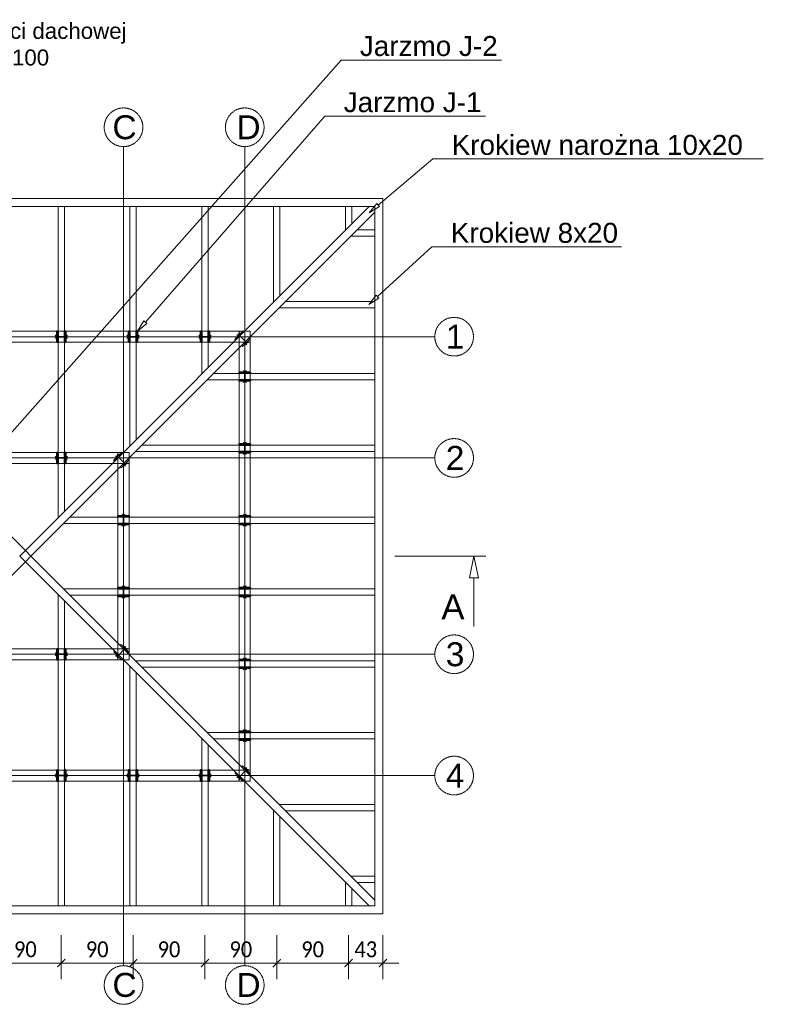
# Model space of a CAD drawing. Header units: millimetres. Extents: x -21657 to 4189, y 5902 to 25619.
# Tile 5 of 5: x -5304 to 4189, y 13282 to 25619. Entities that reach past the tile are written whole.
import ezdxf
from ezdxf import colors
from ezdxf.entities.mleader import LeaderData, LeaderLine
from ezdxf.math import Vec2, Vec3

# ---------------------------------------------------------------- set-up
doc = ezdxf.new("R2010")
doc.units = ezdxf.units.MM
doc.linetypes.add('ACAD_ISO04W100', pattern=[30, 24, -3, 0, -3])
for name, color, linetype, lineweight in [('BP_GR_0.20', 30, 'Continuous', 20), ('BP_GR_0.35', 10, 'Continuous', 35), ('BP_OPIS_0.09', 8, 'Continuous', 9), ('BP_OPIS_0.13', 9, 'Continuous', 13), ('BP_OSIE_0.18', 50, 'ACAD_ISO04W100', 18)]:
    doc.layers.add(name, color=color, linetype=linetype, lineweight=lineweight)
doc.styles.add('CALIBRI', font='calibrili.ttf', dxfattribs={"width": 0.9})
doc.styles.get("Standard").update_dxf_attribs({"font": 'arial.ttf'})
doc.dimstyles.new('SCALA100_B', dxfattribs={"dimscale": 100, "dimtxt": 2, "dimasz": 1, "dimexe": 2, "dimexo": 2.5, "dimgap": 0.7, "dimtad": 1, "dimdec": 0, "dimlfac": 0.1, "dimdsep": 46, "dimtxsty": 'CALIBRI', "dimblk": 'ARCHTICK', "dimcen": 1, "dimdle": 2, "dimclrd": 3, "dimclre": 3, "dimclrt": 4, "dimadec": 0, "dimazin": 0, "dimtfac": 0.714286, "dimtdec": 0, "dimtmove": 0, "dimatfit": 3, "dimfxl": 3.5, "dimfxlon": 1, "dimtfill": 1, "dimtolj": 1, "dimlwd": 5, "dimlwe": 5, "dimarcsym": 2})

# ---------------------------------------------------------------- blocks, each defined once
blk = doc.blocks.new('3425rwefsdcxv')
at = {"layer": 'BP_OPIS_0.13', "transparency": 33554610}
for p, q in [((-8053, 21717), (-2414, 21717)), ((-8053, 16077), (-8053, 21717)), ((-7913, 16077), (-7913, 21717)), ((-2553, 16077), (-2553, 21717)), ((-2414, 16077), (-2414, 21717)), ((-8053, 21577), (-2414, 21577)), ((-6533, 20197), (-3933, 20197)), ((-6533, 17597), (-6533, 20197)), ((-6393, 17597), (-6393, 20197)), ((-4073, 17597), (-4073, 20197)), ((-3933, 17597), (-3933, 20197)), ((-6533, 20057), (-3933, 20057)), ((-6533, 17737), (-3933, 17737)), ((-6533, 17597), (-3933, 17597)), ((-8053, 16217), (-2414, 16217)), ((-8053, 16077), (-2414, 16077))]:
    blk.add_line(p, q, dxfattribs=at)
blk = doc.blocks.new('234erwqdasc')
at = {"layer": 'BP_GR_0.35'}
for p, q in [((-7539, 21717), (-7539, 21577)), ((-7523, 21717), (-7539, 21717)), ((-7523, 21577), (-7523, 21717)), ((-7443, 21717), (-7443, 21577)), ((-7427, 21717), (-7443, 21717)), ((-7427, 21577), (-7427, 21717)), ((-7539, 21647), (-7557, 21668)), ((-7539, 21647), (-7557, 21626)), ((-7553, 21647), (-7413, 21647)), ((-7427, 21647), (-7410, 21668)), ((-7427, 21647), (-7410, 21626)), ((-7539, 21577), (-7523, 21577)), ((-7443, 21577), (-7427, 21577))]:
    blk.add_line(p, q, dxfattribs=at)
blk = doc.blocks.new('2134eqwdasczx')
at = {"layer": 'BP_GR_0.35'}
for p, q in [((-6522, 20115), (-6533, 20104)), ((-6422, 20016), (-6522, 20115)), ((-6380, 20158), (-6493, 20044)), ((-6440, 20197), (-6451, 20186)), ((-6451, 20186), (-6352, 20087)), ((-6341, 20098), (-6440, 20197)), ((-6390, 20148), (-6393, 20175)), ((-6390, 20148), (-6363, 20145)), ((-6533, 20104), (-6434, 20004)), ((-6483, 20054), (-6511, 20057)), ((-6483, 20054), (-6481, 20026)), ((-6434, 20004), (-6422, 20016)), ((-6352, 20087), (-6341, 20098))]:
    blk.add_line(p, q, dxfattribs=at)
blk = doc.blocks.new('_ClosedBlank')
at = {"color": 0, "linetype": 'ByBlock', "lineweight": -2}
for p, q in [((-1, 0.167), (0, 0)), ((-1, 0.167), (-1, -0.167)), ((0, 0), (-1, -0.167))]:
    blk.add_line(p, q, dxfattribs=at)
blk = doc.blocks.new('_ArchTick')
at = {"color": 0, "linetype": 'ByBlock', "const_width": 0.15}
blk.add_lwpolyline([(-0.5, -0.5), (0.5, 0.5)], dxfattribs=at)
blk = doc.blocks.new('*D47')
at = {"layer": 'BP_GR_0.35', "color": 3, "lineweight": 5, "transparency": 16777216}
for p, q in [((-5683, 14148), (-5683, 13598)), ((-4783, 14148), (-4783, 13598)), ((-5883, 13798), (-4583, 13798))]:
    blk.add_line(p, q, dxfattribs=at)
at = {"layer": 'Defpoints', "color": 0, "transparency": 16777216}
for p in [(-5683, 14516), (-4783, 14516), (-4783, 13798)]:
    blk.add_point(p, dxfattribs=at)
at = {"layer": 'BP_GR_0.35', "color": 3, "lineweight": 5, "transparency": 16777216, "xscale": 100, "yscale": 100, "zscale": 100, "rotation": 180}
blk.add_blockref('_ArchTick', (-5683, 13798), dxfattribs=at)
at = {"layer": 'BP_GR_0.35', "color": 3, "lineweight": 5, "transparency": 16777216, "xscale": 100, "yscale": 100, "zscale": 100}
blk.add_blockref('_ArchTick', (-4783, 13798), dxfattribs=at)
at = {"layer": 'BP_GR_0.35', "color": 4, "transparency": 16777216, "insert": (-5233, 13970), "char_height": 200, "attachment_point": 5, "style": 'CALIBRI', "bg_fill": 3, "box_fill_scale": 1.1, "bg_fill_color": 256, "bg_fill_true_color": 13158600, "bg_fill_transparency": 0}
blk.add_mtext('\\A1;90', dxfattribs=at)
blk = doc.blocks.new('*D48')
at = {"layer": 'BP_GR_0.35', "color": 3, "lineweight": 5, "transparency": 16777216}
for p, q in [((-4783, 14148), (-4783, 13598)), ((-3883, 14148), (-3883, 13598)), ((-4983, 13798), (-3683, 13798))]:
    blk.add_line(p, q, dxfattribs=at)
at = {"layer": 'Defpoints', "color": 0, "transparency": 16777216}
for p in [(-4783, 14516), (-3883, 14516), (-3883, 13798)]:
    blk.add_point(p, dxfattribs=at)
at = {"layer": 'BP_GR_0.35', "color": 3, "lineweight": 5, "transparency": 16777216, "xscale": 100, "yscale": 100, "zscale": 100, "rotation": 180}
blk.add_blockref('_ArchTick', (-4783, 13798), dxfattribs=at)
at = {"layer": 'BP_GR_0.35', "color": 3, "lineweight": 5, "transparency": 16777216, "xscale": 100, "yscale": 100, "zscale": 100}
blk.add_blockref('_ArchTick', (-3883, 13798), dxfattribs=at)
at = {"layer": 'BP_GR_0.35', "color": 4, "transparency": 16777216, "insert": (-4333, 13970), "char_height": 200, "attachment_point": 5, "style": 'CALIBRI', "bg_fill": 3, "box_fill_scale": 1.1, "bg_fill_color": 256, "bg_fill_true_color": 13158600, "bg_fill_transparency": 0}
blk.add_mtext('\\A1;90', dxfattribs=at)
blk = doc.blocks.new('*D49')
at = {"layer": 'BP_GR_0.35', "color": 3, "lineweight": 5, "transparency": 16777216}
for p, q in [((-3883, 14148), (-3883, 13598)), ((-2983, 14148), (-2983, 13598)), ((-4083, 13798), (-2783, 13798))]:
    blk.add_line(p, q, dxfattribs=at)
at = {"layer": 'Defpoints', "color": 0, "transparency": 16777216}
for p in [(-3883, 14516), (-2983, 14516), (-2983, 13798)]:
    blk.add_point(p, dxfattribs=at)
at = {"layer": 'BP_GR_0.35', "color": 3, "lineweight": 5, "transparency": 16777216, "xscale": 100, "yscale": 100, "zscale": 100, "rotation": 180}
blk.add_blockref('_ArchTick', (-3883, 13798), dxfattribs=at)
at = {"layer": 'BP_GR_0.35', "color": 3, "lineweight": 5, "transparency": 16777216, "xscale": 100, "yscale": 100, "zscale": 100}
blk.add_blockref('_ArchTick', (-2983, 13798), dxfattribs=at)
at = {"layer": 'BP_GR_0.35', "color": 4, "transparency": 16777216, "insert": (-3433, 13970), "char_height": 200, "attachment_point": 5, "style": 'CALIBRI', "bg_fill": 3, "box_fill_scale": 1.1, "bg_fill_color": 256, "bg_fill_true_color": 13158600, "bg_fill_transparency": 0}
blk.add_mtext('\\A1;90', dxfattribs=at)
blk = doc.blocks.new('*D50')
at = {"layer": 'BP_GR_0.35', "color": 3, "lineweight": 5, "transparency": 16777216}
for p, q in [((-2983, 14148), (-2983, 13598)), ((-2083, 14148), (-2083, 13598)), ((-3183, 13798), (-1883, 13798))]:
    blk.add_line(p, q, dxfattribs=at)
at = {"layer": 'Defpoints', "color": 0, "transparency": 16777216}
for p in [(-2983, 14516), (-2083, 14516), (-2083, 13798)]:
    blk.add_point(p, dxfattribs=at)
at = {"layer": 'BP_GR_0.35', "color": 3, "lineweight": 5, "transparency": 16777216, "xscale": 100, "yscale": 100, "zscale": 100, "rotation": 180}
blk.add_blockref('_ArchTick', (-2983, 13798), dxfattribs=at)
at = {"layer": 'BP_GR_0.35', "color": 3, "lineweight": 5, "transparency": 16777216, "xscale": 100, "yscale": 100, "zscale": 100}
blk.add_blockref('_ArchTick', (-2083, 13798), dxfattribs=at)
at = {"layer": 'BP_GR_0.35', "color": 4, "transparency": 16777216, "insert": (-2533, 13970), "char_height": 200, "attachment_point": 5, "style": 'CALIBRI', "bg_fill": 3, "box_fill_scale": 1.1, "bg_fill_color": 256, "bg_fill_true_color": 13158600, "bg_fill_transparency": 0}
blk.add_mtext('\\A1;90', dxfattribs=at)
blk = doc.blocks.new('*D51')
at = {"layer": 'BP_GR_0.35', "color": 3, "lineweight": 5, "transparency": 16777216}
for p, q in [((-2083, 14148), (-2083, 13598)), ((-1183, 14148), (-1183, 13598)), ((-2283, 13798), (-983, 13798))]:
    blk.add_line(p, q, dxfattribs=at)
at = {"layer": 'Defpoints', "color": 0, "transparency": 16777216}
for p in [(-2083, 14516), (-1183, 14516), (-1183, 13798)]:
    blk.add_point(p, dxfattribs=at)
at = {"layer": 'BP_GR_0.35', "color": 3, "lineweight": 5, "transparency": 16777216, "xscale": 100, "yscale": 100, "zscale": 100, "rotation": 180}
blk.add_blockref('_ArchTick', (-2083, 13798), dxfattribs=at)
at = {"layer": 'BP_GR_0.35', "color": 3, "lineweight": 5, "transparency": 16777216, "xscale": 100, "yscale": 100, "zscale": 100}
blk.add_blockref('_ArchTick', (-1183, 13798), dxfattribs=at)
at = {"layer": 'BP_GR_0.35', "color": 4, "transparency": 16777216, "insert": (-1633, 13970), "char_height": 200, "attachment_point": 5, "style": 'CALIBRI', "bg_fill": 3, "box_fill_scale": 1.1, "bg_fill_color": 256, "bg_fill_true_color": 13158600, "bg_fill_transparency": 0}
blk.add_mtext('\\A1;90', dxfattribs=at)
blk = doc.blocks.new('*D52')
at = {"layer": 'BP_GR_0.35', "color": 3, "lineweight": 5, "transparency": 16777216}
for p, q in [((-1183, 14148), (-1183, 13598)), ((-752, 14148), (-752, 13598)), ((-1383, 13798), (-552, 13798))]:
    blk.add_line(p, q, dxfattribs=at)
at = {"layer": 'Defpoints', "color": 0, "transparency": 16777216}
for p in [(-1183, 14516), (-752, 14416)]:
    blk.add_point(p, dxfattribs=at)
at = {"layer": 'BP_GR_0.35', "color": 3, "lineweight": 5, "transparency": 16777216, "xscale": 100, "yscale": 100, "zscale": 100, "rotation": 180}
blk.add_blockref('_ArchTick', (-1183, 13798), dxfattribs=at)
at = {"layer": 'BP_GR_0.35', "color": 3, "lineweight": 5, "transparency": 16777216, "xscale": 100, "yscale": 100, "zscale": 100}
blk.add_blockref('_ArchTick', (-752, 13798), dxfattribs=at)
at = {"layer": 'BP_GR_0.35', "color": 4, "transparency": 16777216, "insert": (-968, 13970), "char_height": 200, "attachment_point": 5, "style": 'CALIBRI', "bg_fill": 3, "box_fill_scale": 1.1, "bg_fill_color": 256, "bg_fill_true_color": 13158600, "bg_fill_transparency": 0}
blk.add_mtext('\\A1;43', dxfattribs=at)
at = {"layer": 'Defpoints', "color": 0, "transparency": 16777216}
blk.add_point((-752, 13798), dxfattribs=at)
blk = doc.blocks.new('2341ewqdasczx')
at = {"layer": 'BP_OSIE_0.18', "ltscale": 0.5}
for p, q in [((-7983, 29893), (-7983, 40154)), ((-6463, 29893), (-6463, 40154)), ((-4003, 29893), (-4003, 40154)), ((-2484, 29893), (-2484, 40154)), ((-2484, 40154), (-2484, 40154)), ((-12164, 37773), (-102, 37773)), ((-12407, 37531), (-12407, 37531)), ((140, 37531), (140, 37531)), ((-12164, 36254), (-102, 36254)), ((-12407, 36011), (-12407, 36011)), ((140, 36011), (140, 36011)), ((-12164, 33794), (-102, 33794)), ((-12407, 33551), (-12407, 33551)), ((140, 33551), (140, 33551)), ((-12164, 32274), (-102, 32274)), ((-12407, 32032), (-12407, 32032)), ((140, 32032), (140, 32032)), ((-2484, 29408), (-2484, 29408))]:
    blk.add_line(p, q, dxfattribs=at)
at = {"layer": 'BP_OSIE_0.18'}
for centre in [(-7983, 40397), (-6463, 40397), (-4003, 40397), (-2484, 40397), (-12407, 37773), (140, 37773), (-12407, 36254), (140, 36254), (-12407, 33794), (140, 33794), (-12407, 32274), (140, 32274), (-7983, 29650), (-6463, 29650), (-4003, 29650), (-2484, 29650)]:
    blk.add_circle(centre, 242, dxfattribs=at)
at = {"layer": 'BP_OSIE_0.18', "char_height": 300, "attachment_point": 1}
for s, insert in [('A', (-8118, 40547)), ('B', (-6551, 40547)), ('C', (-4142, 40547)), ('D', (-2588, 40547)), ('1', (-12511, 37924)), ('1', (35, 37924)), ('2', (-12511, 36404)), ('2', (35, 36404)), ('3', (-12511, 33944)), ('3', (35, 33944)), ('4', (-12511, 32424)), ('4', (35, 32424)), ('A', (-8118, 29801)), ('B', (-6551, 29801)), ('C', (-4142, 29801)), ('D', (-2588, 29801))]:
    blk.add_mtext_dynamic_manual_height_columns(s, width=364.06, gutter_width=12.5, heights=[0], dxfattribs=dict(at, insert=insert))

msp = doc.modelspace()

# ---------------------------------------------------------------- linework, layer by layer
at = {"layer": 'BP_GR_0.20'}
for p, q in [((-5233.4, 18968.1), (-9543.7, 23278.3)), ((-5233.4, 18968.1), (-923.1, 23278.3)), ((-5162.7, 18897.4), (-852.4, 23207.6)), ((-4823.4, 19378.1), (-4823.4, 23278.3)), ((-4743.4, 19458.1), (-4743.4, 23278.3)), ((-3923.4, 20278.1), (-3923.4, 23278.3)), ((-3843.4, 20358.1), (-3843.4, 23278.3)), ((-3023.4, 21178.1), (-3023.4, 23278.3)), ((-2943.4, 21258.1), (-2943.4, 23278.3)), ((-2123.4, 22078.1), (-2123.4, 23278.3)), ((-2043.4, 22158.1), (-2043.4, 23278.3)), ((-1223.4, 22978.1), (-1223.4, 23278.3)), ((-1143.4, 23058.1), (-1143.4, 23278.3)), ((-1072.7, 22987.4), (-852.4, 22987.4)), ((-1152.7, 22907.4), (-852.4, 22907.4)), ((-1972.7, 22087.4), (-852.4, 22087.4)), ((-2052.7, 22007.4), (-852.4, 22007.4)), ((-2952.7, 21107.4), (-852.4, 21107.4)), ((-2872.7, 21187.4), (-852.4, 21187.4)), ((-3772.7, 20287.4), (-852.4, 20287.4)), ((-3852.7, 20207.4), (-852.4, 20207.4)), ((-4672.7, 19387.4), (-852.4, 19387.4)), ((-4752.7, 19307.4), (-852.4, 19307.4)), ((-5304.1, 18897.4), (-5233.4, 18968.1)), ((-5233.4, 18826.6), (-5304.1, 18897.4)), ((-5233.4, 18968.1), (-5162.7, 18897.4)), ((-5162.7, 18897.4), (-5233.4, 18826.6)), ((-5162.7, 18897.4), (-852.4, 14587.1)), ((-5233.4, 18826.6), (-9543.7, 14516.4)), ((-5233.4, 18826.6), (-923.1, 14516.4)), ((-4823.4, 18416.6), (-4823.4, 14516.4)), ((-4752.7, 18487.4), (-852.4, 18487.4)), ((-4752.7, 18487.4), (-852.4, 18487.4)), ((-4672.7, 18407.4), (-852.4, 18407.4)), ((-4672.7, 18407.4), (-852.4, 18407.4)), ((-4743.4, 18336.6), (-4743.4, 14516.4)), ((-3852.7, 17587.4), (-852.4, 17587.4)), ((-3923.4, 17516.6), (-3923.4, 14516.4)), ((-3843.4, 17436.6), (-3843.4, 14516.4)), ((-3772.7, 17507.4), (-852.4, 17507.4)), ((-2952.7, 16687.4), (-852.4, 16687.4)), ((-3023.4, 16616.6), (-3023.4, 14516.4)), ((-2943.4, 16536.6), (-2943.4, 14516.4)), ((-2872.7, 16607.4), (-852.4, 16607.4)), ((-2123.4, 15716.6), (-2123.4, 14516.4)), ((-2052.7, 15787.4), (-852.4, 15787.4)), ((-1972.7, 15707.4), (-852.4, 15707.4)), ((-2043.4, 15636.6), (-2043.4, 14516.4)), ((-1223.4, 14816.6), (-1223.4, 14516.4)), ((-1152.7, 14887.4), (-852.4, 14887.4)), ((-1072.7, 14807.4), (-852.4, 14807.4)), ((-1143.4, 14736.6), (-1143.4, 14516.4)), ((-9614.4, 14516.4), (-852.4, 14516.4))]:
    msp.add_line(p, q, dxfattribs=at)
at = {"layer": 'BP_OPIS_0.09'}
msp.add_line((538.3, 18897.4), (-602.4, 18897.4), dxfattribs=at)
at = {"layer": 'BP_OPIS_0.13'}
for p, q in [((388.3, 18897.4), (331.9, 18626.9)), ((388.3, 18897.4), (444.7, 18626.9)), ((331.9, 18626.9), (388.3, 18626.9)), ((388.3, 18626.9), (388.3, 18015.2)), ((444.7, 18626.9), (388.3, 18626.9))]:
    msp.add_line(p, q, dxfattribs=at)
at = {"layer": 'BP_OSIE_0.18', "ltscale": 0.5}
msp.add_line((-2483.7, 24028.1), (-2483.7, 24028.3), dxfattribs=at)

# ---------------------------------------------------------------- block references
at = {"layer": 'BP_GR_0.35'}
for name, p in [('3425rwefsdcxv', (0, 0)), ('234erwqdasc', (2700, 0)), ('234erwqdasc', (3600, 0)), ('234erwqdasc', (4500, 0)), ('234erwqdasc', (2700, -1520))]:
    msp.add_blockref(name, p, dxfattribs=at)
at = {"layer": 'BP_GR_0.35', "xscale": -1}
for p in [(-8946.8, 1520), (-10466.8, 0)]:
    msp.add_blockref('2134eqwdasczx', p, dxfattribs=at)
for p, rotation in [((-24130.8, 28630.8), 270), ((-24130.8, 27730.8), 270), ((-25650.8, 26830.8), 270), ((-24130.8, 26830.8), 270), ((-25650.8, 25930.8), 270), ((-24130.8, 25930.8), 270), ((2700, 39314.7), 180), ((-24130.8, 25030.8), 270), ((-24130.8, 24130.8), 270), ((2700, 37794.7), 180), ((3600, 37794.7), 180), ((4500, 37794.7), 180)]:
    msp.add_blockref('234erwqdasc', p, dxfattribs=dict(at, rotation=rotation))
at = {"layer": 'BP_GR_0.35', "rotation": 180}
for p in [(-10466.8, 37794.7), (-8946.8, 36274.7)]:
    msp.add_blockref('2134eqwdasczx', p, dxfattribs=at)

# ---------------------------------------------------------------- texts
at = {"layer": 'BP_GR_0.35', "insert": (-20.7, 18417.5), "char_height": 312.5, "attachment_point": 1}
msp.add_mtext_dynamic_manual_height_columns('A', width=1508.248, gutter_width=31.2, heights=[0], dxfattribs=at)
at = {"layer": 'BP_OPIS_0.13', "insert": (-6913.4, 25578.5), "char_height": 200, "attachment_point": 1}
msp.add_mtext_dynamic_manual_height_columns('\\pxqc;Rzut połaci dachowej\\P1:100', width=3257.605, gutter_width=31.2, heights=[0], dxfattribs=at)

# ---------------------------------------------------------------- leaders
at = {"layer": 'BP_OPIS_0.09'}
ml = msp.add_multileader_mtext('Standard', dxfattribs=at)
ml.set_content('Jarzmo J-2', color=256)
ml.set_leader_properties(color=256, linetype='ByLayer', lineweight=-1)
ml.set_arrow_properties(name='CLOSEDBLANK')
ml.build(insert=Vec2(0, 0))
ml.multileader.update_dxf_attribs({"text_left_attachment_type": 5, "text_right_attachment_type": 5, "dogleg_length": 0.36, "arrow_head_size": 150, "scale": 100})
ctx = ml.context
ctx.base_point, ctx.scale, ctx.char_height, ctx.arrow_head_size, ctx.landing_gap_size, ctx.plane_origin = Vec3(-1241.4, 25113), 100, 250, 150, 200, Vec3(-5627.4, 20197.4)
ctx.left_attachment, ctx.right_attachment = 5, 5
notes = []
notes.append((ctx, [(0, (1, 1, 0), (-1277.4, 25113), (1, 0), 36, [(0, [(-5627.4, 20197.4)], 0, [])])]))
ctx.mtext.insert, ctx.mtext.flow_direction = Vec3(-1041.4, 25414), 5
ml = msp.add_multileader_mtext('Standard', dxfattribs=at)
ml.set_content('Jarzmo J-1', color=256)
ml.set_leader_properties(color=256, linetype='ByLayer', lineweight=-1)
ml.set_arrow_properties(name='CLOSEDBLANK')
ml.build(insert=Vec2(0, 0))
ml.multileader.update_dxf_attribs({"text_left_attachment_type": 5, "text_right_attachment_type": 5, "dogleg_length": 0.36, "arrow_head_size": 150, "scale": 100})
ctx = ml.context
ctx.base_point, ctx.scale, ctx.char_height, ctx.arrow_head_size, ctx.landing_gap_size, ctx.plane_origin = Vec3(-1443.8, 24409.3), 100, 250, 150, 200, Vec3(-3827.4, 21717.4)
ctx.left_attachment, ctx.right_attachment = 5, 5
notes.append((ctx, [(0, (1, 1, 0), (-1479.8, 24409.3), (1, 0), 36, [(0, [(-3827.4, 21717.4)], 0, [])])]))
ctx.mtext.insert, ctx.mtext.flow_direction = Vec3(-1243.8, 24710.3), 5
ml = msp.add_multileader_mtext('Standard', dxfattribs=at)
ml.set_content('Krokiew narożna 10x20', color=256)
ml.set_leader_properties(color=256, linetype='ByLayer', lineweight=-1)
ml.set_arrow_properties(name='CLOSEDBLANK')
ml.build(insert=Vec2(0, 0))
ml.multileader.update_dxf_attribs({"text_left_attachment_type": 5, "text_right_attachment_type": 5, "dogleg_length": 0.36, "arrow_head_size": 150, "scale": 100})
ctx = ml.context
ctx.base_point, ctx.scale, ctx.char_height, ctx.arrow_head_size, ctx.landing_gap_size, ctx.plane_origin = Vec3(-91.5, 23874.1), 100, 250, 150, 200, Vec3(-925.3, 23198.6)
ctx.left_attachment, ctx.right_attachment = 5, 5
notes.append((ctx, [(0, (1, 1, 0), (-127.5, 23874.1), (1, 0), 36, [(0, [(-925.3, 23198.6)], 0, [])])]))
ctx.mtext.insert, ctx.mtext.flow_direction = Vec3(108.5, 24175.1), 5
ml = msp.add_multileader_mtext('Standard', dxfattribs=at)
ml.set_content('Krokiew 8x20', color=256)
ml.set_leader_properties(color=256, linetype='ByLayer', lineweight=-1)
ml.set_arrow_properties(name='CLOSEDBLANK')
ml.build(insert=Vec2(0, 0))
ml.multileader.update_dxf_attribs({"text_left_attachment_type": 5, "text_right_attachment_type": 5, "dogleg_length": 0.36, "arrow_head_size": 150, "scale": 100})
ctx = ml.context
ctx.base_point, ctx.scale, ctx.char_height, ctx.arrow_head_size, ctx.landing_gap_size, ctx.plane_origin = Vec3(-102.3, 22772.1), 100, 250, 150, 200, Vec3(-930.8, 22048.2)
ctx.left_attachment, ctx.right_attachment = 5, 5
notes.append((ctx, [(0, (1, 1, 0), (-138.3, 22772.1), (1, 0), 36, [(0, [(-930.8, 22048.2)], 0, [])])]))
ctx.mtext.insert, ctx.mtext.flow_direction = Vec3(97.7, 23073.2), 5
for ctx, leaders in notes:
    for number, flags, end, landing, length, lines in leaders:
        leader = LeaderData()
        leader.index, (leader.has_last_leader_line, leader.has_dogleg_vector, leader.attachment_direction) = number, flags
        leader.last_leader_point, leader.dogleg_vector, leader.dogleg_length = Vec3(end), Vec3(landing), length
        for number, points, colour, breaks in lines:
            line = LeaderLine()
            line.index, line.vertices, line.color, line.breaks = number, Vec3.list(points), colors.encode_raw_color(colour), breaks
            leader.lines.append(line)
        ctx.leaders.append(leader)

# ---------------------------------------------------------------- next in the draw order: dimensions: what is measured, and where the dimension line sits
at = {"layer": 'BP_GR_0.35'}
dim = msp.add_linear_dim(base=(-4783.4, 13797.6), p1=(-5683.4, 14516.4), p2=(-4783.4, 14516.4), dimstyle='SCALA100_B', override={"dimtmove": 1}, dxfattribs=at)
dim.commit()
dim.dimension.update_dxf_attribs({"geometry": '*D47', "text_midpoint": (-5233.4, 13969.8)})

# ---------------------------------------------------------------- next in the draw order: dimensions: what is measured, and where the dimension line sits
dim = msp.add_linear_dim(base=(-3883.4, 13797.6), p1=(-4783.4, 14516.4), p2=(-3883.4, 14516.4), dimstyle='SCALA100_B', override={"dimtmove": 1}, dxfattribs=at)
dim.commit()
dim.dimension.update_dxf_attribs({"geometry": '*D48', "text_midpoint": (-4333.4, 13969.8)})

# ---------------------------------------------------------------- next in the draw order: dimensions: what is measured, and where the dimension line sits
dim = msp.add_linear_dim(base=(-2983.4, 13797.6), p1=(-3883.4, 14516.4), p2=(-2983.4, 14516.4), dimstyle='SCALA100_B', override={"dimtmove": 1}, dxfattribs=at)
dim.commit()
dim.dimension.update_dxf_attribs({"geometry": '*D49', "text_midpoint": (-3433.4, 13969.8)})

# ---------------------------------------------------------------- next in the draw order: dimensions: what is measured, and where the dimension line sits
dim = msp.add_linear_dim(base=(-2083.4, 13797.6), p1=(-2983.4, 14516.4), p2=(-2083.4, 14516.4), dimstyle='SCALA100_B', override={"dimtmove": 1}, dxfattribs=at)
dim.commit()
dim.dimension.update_dxf_attribs({"geometry": '*D50', "text_midpoint": (-2533.4, 13969.8)})

# ---------------------------------------------------------------- next in the draw order: dimensions: what is measured, and where the dimension line sits
dim = msp.add_linear_dim(base=(-1183.4, 13797.6), p1=(-2083.4, 14516.4), p2=(-1183.4, 14516.4), dimstyle='SCALA100_B', override={"dimtmove": 1}, dxfattribs=at)
dim.commit()
dim.dimension.update_dxf_attribs({"geometry": '*D51', "text_midpoint": (-1633.4, 13969.8)})

# ---------------------------------------------------------------- next in the draw order: dimensions: what is measured, and where the dimension line sits
dim = msp.add_linear_dim(base=(-752.4, 13797.6), p1=(-1183.4, 14516.4), p2=(-752.4, 14416.4), dimstyle='SCALA100_B', override={"dimtmove": 1}, dxfattribs=at)
dim.commit()
dim.dimension.update_dxf_attribs({"geometry": '*D52', "text_midpoint": (-967.9, 13969.8)})

# ---------------------------------------------------------------- next in the draw order: linework, layer by layer
at = {"layer": 'BP_GR_0.20'}
for points in [[(-752.4, 23378.3), (-9714.4, 23378.3), (-9714.4, 14416.4), (-752.4, 14416.4)], [(-852.4, 23278.3), (-9614.4, 23278.3), (-9614.4, 14516.4), (-852.4, 14516.4)]]:
    msp.add_lwpolyline(points, close=True, dxfattribs=at)

# ---------------------------------------------------------------- next in the draw order: block references
at = {"layer": 'BP_OPIS_0.13'}
msp.add_blockref('2341ewqdasczx', (0, -16126.1), dxfattribs=at)

doc.saveas('drawing.dxf')
